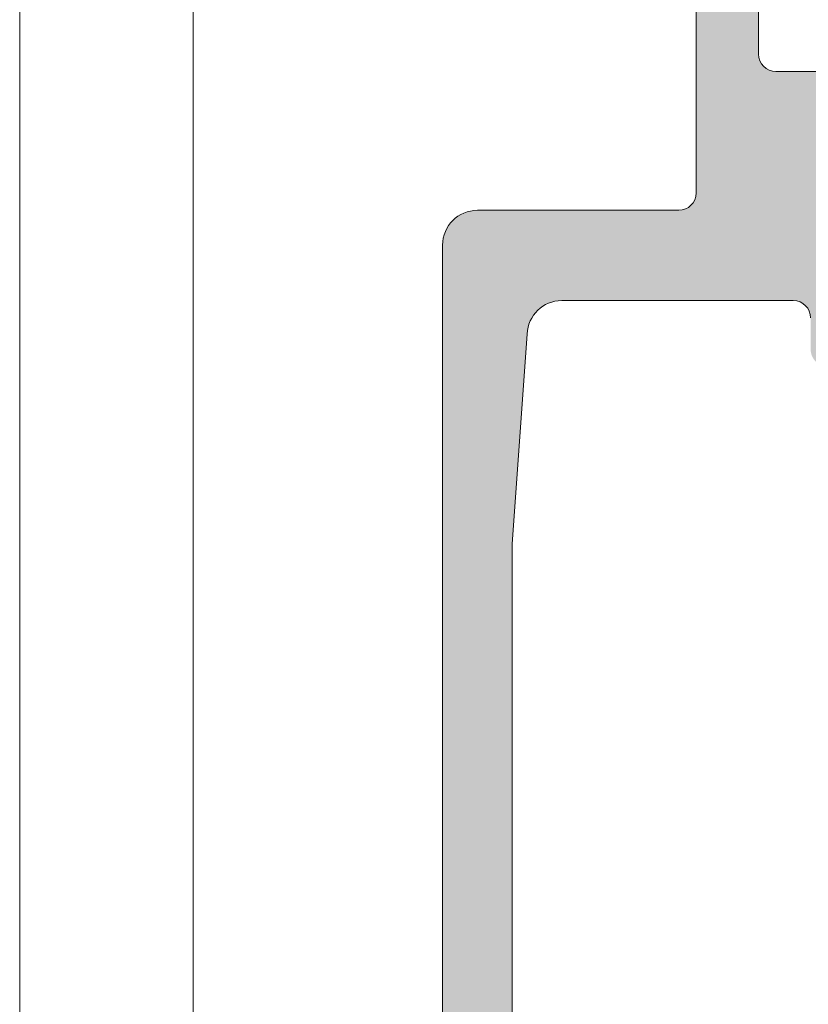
# Model space of a CAD drawing. Header units: millimetres. Extents: x 213386 to 506888, y 183055 to 450952.
# Tile 25 of 256: x 373037 to 373059, y 287741 to 287769. Entities that reach past the tile are written whole.
import ezdxf

# ---------------------------------------------------------------- set-up
doc = ezdxf.new("R2010")
doc.units = ezdxf.units.MM
doc.linetypes.add('ČÁRKOVANÁ', pattern=[19.049999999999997, 12.7, -6.35])
doc.layers.add('FASÁDA DETAILNÍ', color=255, linetype='Continuous', lineweight=0)

msp = doc.modelspace()

# ---------------------------------------------------------------- hatches: boundary and pattern name
at = {"layer": 'FASÁDA DETAILNÍ'}
h = msp.add_hatch(color=256, dxfattribs=at)
edge = h.paths.add_edge_path()
edge.add_arc((373049.3202230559, 287714.206440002), 0.5000674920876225, 180.0077324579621, 269.9922675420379)
edge.add_line((373049.3201555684, 287713.7063725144), (373053.3201555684, 287713.7063725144))
edge.add_arc((373053.3200880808, 287714.206440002), 0.5000674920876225, 270.007732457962, 359.992267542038)
edge.add_line((373053.8201555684, 287714.2063725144), (373053.8201555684, 287715.5064213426))
edge.add_arc((373053.3201186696, 287715.5063844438), 0.5000369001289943, 0.004227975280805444, 89.9957720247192)
edge.add_line((373053.3201555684, 287716.0064213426), (373052.8201555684, 287716.0064213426))
edge.add_line((373052.8201555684, 287716.0064213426), (373052.8201555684, 287715.0064213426))
edge.add_line((373052.8201555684, 287715.0064213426), (373051.3201555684, 287715.0064213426))
edge.add_arc((373051.3201185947, 287716.0063843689), 0.9999630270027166, 179.9978814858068, 270.0021185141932, ccw=False)
edge.add_line((373050.3201555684, 287716.0064213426), (373050.3201555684, 287720.0064213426))
edge.add_arc((373051.3202324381, 287720.0063444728), 1.000076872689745, 90.0044039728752, 179.9955960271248, ccw=False)
edge.add_line((373051.3201555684, 287721.0064213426), (373052.8201555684, 287721.0064213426))
edge.add_line((373052.8201555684, 287721.0064213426), (373052.8201555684, 287720.0064213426))
edge.add_line((373052.8201555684, 287720.0064213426), (373053.3201555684, 287720.0064213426))
edge.add_arc((373053.3202130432, 287720.5063638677), 0.4999425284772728, 269.9934131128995, 360.0065868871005)
edge.add_line((373053.8201555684, 287720.5064213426), (373053.8201555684, 287723.3064091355))
edge.add_arc((373053.3201555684, 287723.3064091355), 0.5, 0, 90)
edge.add_line((373053.3201555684, 287723.8064091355), (373053.1201555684, 287723.8064091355))
edge.add_arc((373053.1201555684, 287723.3064091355), 0.5, 90, 180)
edge.add_line((373052.6201555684, 287723.3064091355), (373052.6201555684, 287722.8064091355))
edge.add_arc((373052.1201204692, 287722.8064442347), 0.5000351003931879, 270.00402178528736, 359.99597821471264, ccw=False)
edge.add_line((373052.1201555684, 287722.3064091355), (373051.3201525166, 287722.3064091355))
edge.add_arc((373051.32016908, 287722.806425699), 0.5000165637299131, 180.0018979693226, 269.9981020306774, ccw=False)
edge.add_line((373050.8201525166, 287722.8064091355), (373050.8201525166, 287754.106403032))
edge.add_line((373050.8201525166, 287754.106403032), (373051.2525491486, 287760.1448606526))
edge.add_arc((373052.2517688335, 287760.1064045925), 0.9999594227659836, 90, 177.7959971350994, ccw=False)
edge.add_line((373052.2517688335, 287761.1063640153), (373058.9202210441, 287761.1063640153))
edge.add_arc((373058.9202210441, 287760.6063640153), 0.5, 0, 90, ccw=False)
edge.add_line((373059.4202210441, 287760.6063640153), (373059.4202210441, 287759.7063640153))
edge.add_arc((373059.9202210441, 287759.7063640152), 0.5, 179.9999999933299, 270)
edge.add_line((373059.9202210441, 287759.2063640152), (373061.32022257, 287759.2063640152))
edge.add_arc((373061.587743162, 287759.1275275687), 0.2788950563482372, 88.83541063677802, 163.5801235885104, ccw=False)
edge.add_line((373061.5934115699, 287759.4063650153), (373062.0470055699, 287759.4063650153))
edge.add_arc((373062.0526662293, 287759.1274969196), 0.2789255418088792, 16.424594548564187, 91.16287005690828, ccw=False)
edge.add_line((373062.3202095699, 287759.2063640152), (373064.20022057, 287759.2063640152))
edge.add_arc((373064.20022057, 287759.5063640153), 0.3000000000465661, 270, 360)
edge.add_line((373064.50022057, 287759.5063640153), (373064.50022057, 287760.4863383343))
edge.add_arc((373064.20022057, 287760.4863383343), 0.2999999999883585, 1.111684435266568e-08, 90)
edge.add_line((373064.20022057, 287760.7863383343), (373061.44022257, 287760.7863383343))
edge.add_arc((373061.44022257, 287760.9063383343), 0.1199999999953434, 180, 270, ccw=False)
edge.add_line((373061.32022257, 287760.9063383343), (373061.32022257, 287765.2063640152))
edge.add_arc((373061.82022257, 287765.2063640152), 0.5, 90, 180, ccw=False)
edge.add_line((373061.82022257, 287765.7063640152), (373062.5202225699, 287765.7063640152))
edge.add_line((373062.5202225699, 287765.7063640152), (373064.913042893, 287764.3248685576))
edge.add_arc((373064.9821027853, 287764.4444837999), 0.1381197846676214, 240.0000000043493, 360)
edge.add_line((373065.12022257, 287764.4444837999), (373065.12022257, 287768.2063640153))
edge.add_arc((373067.12022257, 287768.2063640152), 2, 90, 179.9999999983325, ccw=False)
edge.add_line((373067.12022257, 287770.2063640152), (373067.6882179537, 287770.2063640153))
edge.add_arc((373067.6882179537, 287770.7063640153), 0.5, 270, 304.4790717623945)
edge.add_arc((373065.1407446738, 287774.4158626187), 4.999999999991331, 304.4790717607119, 354.6507719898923)
edge.add_arc((373069.9820959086, 287773.9682442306), 0.1381197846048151, 352.2975625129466, 479.9999999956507)
edge.add_line((373069.9130360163, 287774.0878594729), (373067.5202156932, 287772.7063640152))
edge.add_line((373067.5202156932, 287772.7063640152), (373066.8202156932, 287772.7063640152))
edge.add_arc((373066.8202156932, 287773.2063640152), 0.5, 180, 270, ccw=False)
edge.add_line((373066.3202156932, 287773.2063640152), (373066.3202156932, 287777.5063896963))
edge.add_arc((373066.4402156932, 287777.5063896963), 0.1199999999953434, 90, 180, ccw=False)
edge.add_line((373066.4402156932, 287777.6263896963), (373069.2002136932, 287777.6263896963))
edge.add_arc((373069.2002136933, 287777.9263896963), 0.2999999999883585, 269.9999999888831, 359.9999999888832)
edge.add_line((373069.5002136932, 287777.9263896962), (373069.5002136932, 287778.9063640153))
edge.add_arc((373069.2002136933, 287778.9063640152), 0.2999999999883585, 1.111684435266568e-08, 90.00000001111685)
edge.add_line((373069.2002136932, 287779.2063640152), (373067.3202026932, 287779.2063640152))
edge.add_arc((373067.0526593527, 287779.2852311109), 0.2789255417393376, 268.8371299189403, 343.57540543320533, ccw=False)
edge.add_line((373067.0469986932, 287779.0063630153), (373066.5934046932, 287779.0063630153))
edge.add_arc((373066.5877362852, 287779.2852004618), 0.2788950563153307, 196.4198764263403, 271.16458937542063, ccw=False)
edge.add_line((373066.3202156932, 287779.2063640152), (373063.3201572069, 287779.2063640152))
edge.add_line((373063.3201572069, 287779.2063640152), (373062.6200543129, 287778.5062916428))
edge.add_line((373062.6200543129, 287778.5062916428), (373062.6200543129, 287777.9062855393))
edge.add_line((373062.6200543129, 287777.9062855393), (373064.2200604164, 287777.9062855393))
edge.add_arc((373064.2200509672, 287777.4062760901), 0.5000094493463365, 0.0010827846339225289, 89.99891721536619, ccw=False)
edge.add_line((373064.7200604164, 287777.4062855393), (373064.7200604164, 287777.0108574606))
edge.add_arc((373064.2200604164, 287777.0108574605), 0.5000000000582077, -14.999999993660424, 6.670120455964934e-09, ccw=False)
edge.add_line((373064.7030233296, 287776.881447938), (373064.3188145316, 287775.4475611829))
edge.add_arc((373063.3528887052, 287775.706380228), 1.00000000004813, 270, 345.0000000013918, ccw=False)
edge.add_line((373063.3528887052, 287774.706380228), (373057.6200665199, 287774.706380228))
edge.add_line((373057.6200665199, 287774.706380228), (373057.6200665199, 287777.9062855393))
edge.add_line((373057.6200665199, 287777.9062855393), (373058.4200543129, 287777.9062855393))
edge.add_line((373058.4200543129, 287777.9062855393), (373058.4200543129, 287778.5062916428))
edge.add_line((373058.4200543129, 287778.5062916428), (373057.2076214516, 287779.2062733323))
edge.add_line((373057.2076214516, 287779.2062733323), (373056.1200665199, 287779.2062733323))
edge.add_line((373056.1200665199, 287779.2062733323), (373056.1200665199, 287764.2063640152))
edge.add_arc((373055.6200665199, 287764.2063640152), 0.5, -90, 0, ccw=False)
edge.add_line((373055.6200665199, 287763.7063640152), (373049.8201555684, 287763.7063640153))
edge.add_arc((373049.8201555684, 287762.7063640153), 1, 90, 180)
edge.add_line((373048.8201555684, 287762.7063640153), (373048.8201555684, 287714.2063725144))
edge = h.paths.add_edge_path(flags=16)
edge.add_line((373058.4200543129, 287773.106380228), (373062.8200543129, 287773.106380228))
edge.add_arc((373062.8200543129, 287772.606380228), 0.5, 0, 90, ccw=False)
edge.add_line((373063.3200543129, 287772.606380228), (373063.3200543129, 287768.206380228))
edge.add_arc((373062.8200543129, 287768.206380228), 0.5, -90, 0, ccw=False)
edge.add_line((373062.8200543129, 287767.706380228), (373058.4200543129, 287767.706380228))
edge.add_arc((373058.4200543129, 287768.206380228), 0.5, 180, 270, ccw=False)
edge.add_line((373057.9200543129, 287768.206380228), (373057.9200543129, 287772.606380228))
edge.add_arc((373058.4200543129, 287772.606380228), 0.5, 90, 180, ccw=False)

# ---------------------------------------------------------------- linework, layer by layer
msp.add_lwpolyline([(399616.6382373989, 284292.1544280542), (373036.6382373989, 284292.1544280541), (373036.6382373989, 307972.1544280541), (399616.6382373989, 307972.1544280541)], close=True, dxfattribs=at)
at = {"layer": 'FASÁDA DETAILNÍ', "linetype": 'ČÁRKOVANÁ', "ltscale": 5}
msp.add_lwpolyline([(399611.6382373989, 284297.1544280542), (373041.6382373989, 284297.1544280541), (373041.6382373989, 307967.1544280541), (399611.6382373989, 307967.1544280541)], close=True, dxfattribs=at)
at = {"layer": 'FASÁDA DETAILNÍ'}
for points in [[(373056.1200665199, 287779.2062733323), (373056.1200665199, 287764.2063640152, -0.4142135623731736), (373055.6200665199, 287763.7063640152), (373049.8201555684, 287763.7063640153, 0.414213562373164), (373048.8201555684, 287762.7063640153), (373048.8201555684, 287714.2063725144, 0.4141345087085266)], [(373050.8201525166, 287722.8064091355), (373050.8201525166, 287754.106403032), (373051.2525491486, 287760.1448606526, -0.4029911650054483), (373052.2517688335, 287761.1063640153), (373058.9202210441, 287761.1063640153, -0.4142135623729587), (373059.4202210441, 287760.6063640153)]]:
    msp.add_lwpolyline(points, format="xyb", dxfattribs=at)
msp.add_lwpolyline([(373058.4200543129, 287773.106380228), (373062.8200543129, 287773.106380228, -0.4142135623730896), (373063.3200543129, 287772.606380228), (373063.3200543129, 287768.206380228, -0.4142135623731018), (373062.8200543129, 287767.706380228), (373058.4200543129, 287767.706380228, -0.4142135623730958), (373057.9200543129, 287768.206380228), (373057.9200543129, 287772.606380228, -0.4142135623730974)], format="xyb", close=True, dxfattribs=at)

doc.saveas('drawing.dxf')
